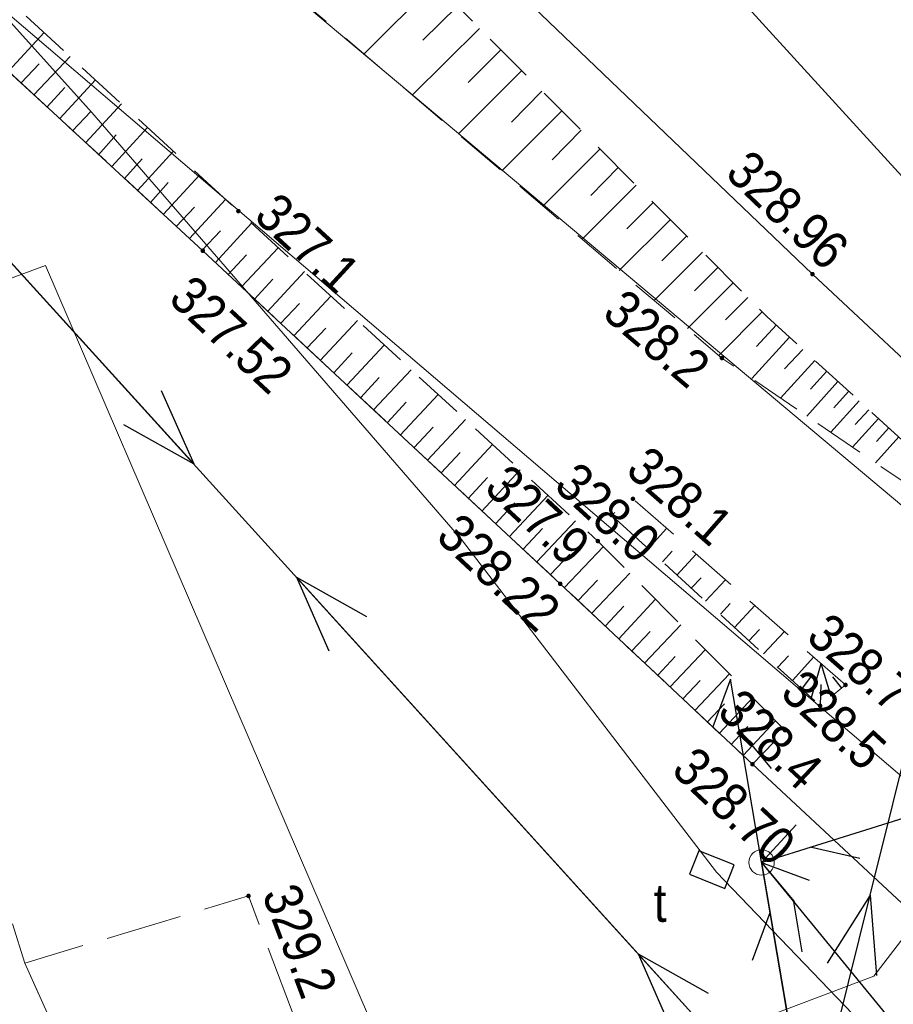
# Model space of a CAD drawing. Header units: metres. Extents: x 7423100 to 7431699, y 5527887 to 5533362.
# Tile 99 of 114: x 7428346 to 7428364, y 5529904 to 5529924. Entities that reach past the tile are written whole.
import ezdxf

# ---------------------------------------------------------------- set-up
doc = ezdxf.new("R2010")
doc.units = ezdxf.units.M
doc.header["$MEASUREMENT"] = 0
for name, pattern in [('1.0_0.5', [1.5, 1, -0.5]), ('1.5_0.5', [2, 1.5, -0.5]), ('219-500', [0]), ('suep_nn_500', [0]), ('sutp_500', [0])]:
    doc.linetypes.add(name, pattern=pattern)
doc.layers.get('0').update_dxf_attribs({"color": 2, "linetype": 'CONTINUOUS', "lineweight": 5})
for name, color, linetype in [('000 Inne (niezydentyfikowane)', 7, 'CONTINUOUS'), ('217-kontur klasyfikacyjny', 7, 'CONTINUOUS'), ('218-kontur użytku gruntowego', 7, 'CONTINUOUS'), ('219-działka ewidencyjna', 7, 'CONTINUOUS'), ('obszar utwardzony', 7, 'CONTINUOUS'), ('ogrodzenie trwałe', 7, 'CONTINUOUS'), ('pikieta naturalna', 7, 'CONTINUOUS'), ('pikieta naturalna-Atr2', 7, 'CONTINUOUS'), ('pikieta sztuczna', 7, 'CONTINUOUS'), ('pikieta sztuczna-Atr2', 7, 'CONTINUOUS'), ('przewód elektroenergetyczny niskiego napięcia', 7, 'CONTINUOUS'), ('przewód gazowy', 7, 'CONTINUOUS'), ('przewód telekomunikacyjny napowietrzny', 7, 'CONTINUOUS'), ('przewód telekomunikacyjny podziemny', 7, 'CONTINUOUS'), ('przewód wodociągowy', 7, 'CONTINUOUS'), ('skarpa nieumocniona', 7, 'CONTINUOUS'), ('słup przewodów napowietrznych', 7, 'CONTINUOUS'), ('właz do komory lub kanału - prostokątny', 7, 'CONTINUOUS'), ('właz do komory lub kanału - prostokątny-Atr17', 7, 'CONTINUOUS')]:
    doc.layers.add(name, color=color, linetype=linetype)
doc.styles.get("Standard").update_dxf_attribs({"font": 'Working1250.shx', "width": 0.75})
doc.linetypes.add('902-500', pattern='A,3.75,0,[1,ksztalty.shx,S=0.5,R=0,X=0,Y=0],3.75', length=7.5)

# ---------------------------------------------------------------- blocks, each defined once
blk = doc.blocks.new('SUTP')
at = {"color": 0, "linetype": 'Continuous'}
for p, q in [((0, 0), (0.866, 0.5)), ((9.232, 0), (8.366, 0.5)), ((0, 0), (9.232, 0)), ((1.866, -0.5), (1, 0)), ((7.366, -0.5), (8.232, 0))]:
    blk.add_line(p, q, dxfattribs=at)
blk = doc.blocks.new('SUPWP')
at = {"color": 0, "linetype": 'Continuous'}
blk.add_lwpolyline([(-0.375, -0.25), (0.375, -0.25), (0.375, 0.25), (-0.375, 0.25)], close=True, dxfattribs=at)
blk = doc.blocks.new('PW01')
at = {"linetype": 'Continuous', "lineweight": 13}
h = blk.add_hatch(color=0, dxfattribs=at)
edge = h.paths.add_edge_path()
edge.add_arc((0, 0), 0.045, 0, 360)
blk = doc.blocks.new('US15')
at = {"color": 0, "linetype": 'Continuous', "lineweight": 13}
blk.add_circle((0, 0), 0.25, dxfattribs=at)
blk = doc.blocks.new('SUEP1')
at = {"color": 0, "linetype": 'Continuous'}
for p, q in [((5, 0), (3.5, 0.5)), ((15, 0), (13.5, 0.5)), ((0, 0), (5, 0)), ((5, 0), (3.5, -0.5)), ((5, 0), (15, 0)), ((15, 0), (13.5, -0.5))]:
    blk.add_line(p, q, dxfattribs=at)

msp = doc.modelspace()

# ---------------------------------------------------------------- linework, layer by layer
at = {"layer": '000 Inne (niezydentyfikowane)', "color": 7, "linetype": 'Continuous', "lineweight": 25, "flags": 128}
for points in [[(7428354.53, 5529924.39), (7428353.14, 5529923)], [(7428354.98, 5529923.94), (7428354.3, 5529923.27)], [(7428346.15, 5529922.66), (7428346.85, 5529923.42)], [(7428355.41, 5529923.5), (7428354.09, 5529922.19)], [(7428355.83, 5529923.08), (7428355.19, 5529922.44)], [(7428346.4, 5529922.43), (7428346.75, 5529922.81)], [(7428346.65, 5529922.2), (7428347.36, 5529922.95)], [(7428356.24, 5529922.67), (7428355, 5529921.43)], [(7428347.16, 5529921.73), (7428347.86, 5529922.49)], [(7428346.91, 5529921.96), (7428347.26, 5529922.34)], [(7428356.64, 5529922.27), (7428356.04, 5529921.66)], [(7428347.67, 5529921.26), (7428348.37, 5529922.02)], [(7428347.41, 5529921.49), (7428347.77, 5529921.87)], [(7428357.03, 5529921.88), (7428355.85, 5529920.7)], [(7428347.92, 5529921.02), (7428348.27, 5529921.41)], [(7428348.18, 5529920.79), (7428348.88, 5529921.55)], [(7428357.41, 5529921.5), (7428356.84, 5529920.92)], [(7428348.69, 5529920.32), (7428349.39, 5529921.08)], [(7428357.78, 5529921.13), (7428356.66, 5529920.01)], [(7428348.43, 5529920.55), (7428348.78, 5529920.94)], [(7428358.14, 5529920.77), (7428357.6, 5529920.22)], [(7428348.94, 5529920.08), (7428349.29, 5529920.47)], [(7428349.2, 5529919.85), (7428349.9, 5529920.61)], [(7428358.49, 5529920.42), (7428357.43, 5529919.36)], [(7428349.71, 5529919.37), (7428350.42, 5529920.14)], [(7428358.83, 5529920.08), (7428358.31, 5529919.56)], [(7428349.45, 5529919.61), (7428349.81, 5529919.99)], [(7428350.22, 5529918.9), (7428350.93, 5529919.67)], [(7428359.16, 5529919.74), (7428358.16, 5529918.74)], [(7428349.96, 5529919.14), (7428350.32, 5529919.52)], [(7428359.48, 5529919.42), (7428359, 5529918.93)], [(7428350.73, 5529918.42), (7428351.45, 5529919.19)], [(7428359.8, 5529919.1), (7428358.85, 5529918.15)], [(7428350.47, 5529918.66), (7428350.83, 5529919.05)], [(7428351.25, 5529917.94), (7428351.97, 5529918.72)], [(7428360.1, 5529918.8), (7428359.64, 5529918.34)], [(7428350.99, 5529918.18), (7428351.35, 5529918.57)], [(7428360.4, 5529918.5), (7428359.5, 5529917.6)], [(7428351.76, 5529917.46), (7428352.49, 5529918.24)], [(7428360.69, 5529918.21), (7428360.25, 5529917.77)], [(7428351.5, 5529917.7), (7428351.87, 5529918.09)], [(7428360.97, 5529917.93), (7428360.12, 5529917.07)], [(7428352.28, 5529916.97), (7428353.01, 5529917.76)], [(7428352.02, 5529917.22), (7428352.39, 5529917.61)], [(7428361.25, 5529917.67), (7428360.86, 5529917.25)], [(7428361.51, 5529917.43), (7428360.77, 5529916.62)], [(7428352.81, 5529916.49), (7428353.54, 5529917.27)], [(7428361.77, 5529917.19), (7428361.41, 5529916.81)], [(7428352.55, 5529916.73), (7428352.91, 5529917.12)], [(7428362.01, 5529916.97), (7428361.33, 5529916.23)], [(7428353.33, 5529916), (7428354.07, 5529916.79)], [(7428362.24, 5529916.76), (7428361.92, 5529916.41)], [(7428353.07, 5529916.24), (7428353.44, 5529916.64)], [(7428362.46, 5529916.56), (7428361.85, 5529915.88)], [(7428353.86, 5529915.51), (7428354.6, 5529916.3)], [(7428362.88, 5529916.18), (7428362.32, 5529915.56)], [(7428362.67, 5529916.36), (7428362.38, 5529916.04)], [(7428353.6, 5529915.75), (7428353.97, 5529916.15)], [(7428363.07, 5529916), (7428362.8, 5529915.71)], [(7428354.39, 5529915.01), (7428355.14, 5529915.81)], [(7428363.26, 5529915.83), (7428362.75, 5529915.27)], [(7428354.13, 5529915.26), (7428354.5, 5529915.66)], [(7428363.46, 5529915.65), (7428363.22, 5529915.38)], [(7428363.66, 5529915.47), (7428363.2, 5529914.96)], [(7428354.92, 5529914.51), (7428355.67, 5529915.32)], [(7428354.66, 5529914.76), (7428355.03, 5529915.16)], [(7428355.19, 5529914.26), (7428355.57, 5529914.67)], [(7428355.46, 5529914.01), (7428356.21, 5529914.82)], [(7428356, 5529913.51), (7428356.76, 5529914.32)], [(7428355.73, 5529913.76), (7428356.11, 5529914.17)], [(7428356.27, 5529913.26), (7428356.65, 5529913.67)], [(7428356.54, 5529913.01), (7428357.3, 5529913.82)], [(7428358.73, 5529913.27), (7428359.09, 5529913.67)], [(7428357.08, 5529912.5), (7428357.85, 5529913.31)], [(7428356.81, 5529912.76), (7428357.19, 5529913.16)], [(7428359.01, 5529913.01), (7428359.2, 5529913.22)], [(7428359.29, 5529912.75), (7428359.67, 5529913.16)], [(7428357.62, 5529912), (7428358.37, 5529912.79)], [(7428359.58, 5529912.5), (7428359.77, 5529912.7)], [(7428357.35, 5529912.25), (7428357.73, 5529912.65)], [(7428359.86, 5529912.24), (7428360.25, 5529912.66)], [(7428357.89, 5529911.75), (7428358.25, 5529912.14)], [(7428358.15, 5529911.5), (7428358.87, 5529912.27)], [(7428360.15, 5529911.98), (7428360.34, 5529912.19)], [(7428360.43, 5529911.72), (7428360.83, 5529912.15)], [(7428358.66, 5529911.02), (7428359.37, 5529911.77)], [(7428358.41, 5529911.26), (7428358.77, 5529911.64)], [(7428360.71, 5529911.46), (7428360.92, 5529911.68)], [(7428361, 5529911.2), (7428361.41, 5529911.64)], [(7428358.92, 5529910.78), (7428359.26, 5529911.15)], [(7428359.16, 5529910.55), (7428359.85, 5529911.28)], [(7428361.28, 5529910.94), (7428361.49, 5529911.16)], [(7428361.57, 5529910.68), (7428361.99, 5529911.14)], [(7428361.94, 5529910.34), (7428362.13, 5529911.01)], [(7428362.33, 5529910.36), (7428362.13, 5529911.01)], [(7428359.65, 5529910.09), (7428360.33, 5529910.81)], [(7428361.75, 5529910.51), (7428361.94, 5529910.76)], [(7428359.41, 5529910.32), (7428359.75, 5529910.68)], [(7428362.12, 5529910.19), (7428362.13, 5529910.6)], [(7428362.54, 5529910.53), (7428362.36, 5529910.75)], [(7428359.89, 5529909.86), (7428360.23, 5529910.22)], [(7428360.13, 5529909.64), (7428360.79, 5529910.34)], [(7428360.6, 5529909.2), (7428361.24, 5529909.89)], [(7428360.36, 5529909.42), (7428360.69, 5529909.77)]]:
    msp.add_lwpolyline(points, dxfattribs=at)
at = {"layer": '217-kontur klasyfikacyjny', "color": 92, "linetype": 'Continuous', "lineweight": 18, "flags": 128}
for points in [[(7428369.5, 5529903.85), (7428338.29, 5529930.5)], [(7428347.51, 5529927.73), (7428373.25, 5529906.12)], [(7428325.45, 5529910.92), (7428346.88, 5529918.84)], [(7428346.88, 5529918.84), (7428356.1, 5529897.4)]]:
    msp.add_lwpolyline(points, dxfattribs=at)
at = {"layer": '218-kontur użytku gruntowego', "color": 3, "linetype": 'Continuous', "lineweight": 18, "flags": 128}
for points in [[(7428338.29, 5529930.5), (7428369.5, 5529903.85)], [(7428369.5, 5529903.85), (7428338.29, 5529930.5)], [(7428373.25, 5529906.12), (7428347.51, 5529927.73)], [(7428347.51, 5529927.73), (7428373.25, 5529906.12)], [(7428325.45, 5529910.92), (7428346.88, 5529918.84)], [(7428346.88, 5529918.84), (7428325.45, 5529910.92)], [(7428346.88, 5529918.84), (7428356.1, 5529897.4)], [(7428356.1, 5529897.4), (7428346.88, 5529918.84)]]:
    msp.add_lwpolyline(points, dxfattribs=at)
at = {"layer": '219-działka ewidencyjna', "color": 7, "linetype": '219-500', "lineweight": 18, "flags": 128}
for points in [[(7428369.5, 5529903.85), (7428338.29, 5529930.5)], [(7428373.25, 5529906.12), (7428347.51, 5529927.73)]]:
    msp.add_lwpolyline(points, dxfattribs=at)
at = {"layer": 'obszar utwardzony', "color": 7, "linetype": '1.5_0.5', "lineweight": 18, "flags": 128}
for points in [[(7428339.58, 5529901.09), (7428339.77, 5529900.5), (7428341.48, 5529900.96), (7428341.44, 5529902.84), (7428345.15, 5529903.95), (7428346.33, 5529903.36), (7428348.81, 5529896.49), (7428349.95, 5529897.41), (7428346.47, 5529905.12), (7428345.76, 5529907.38), (7428344.3, 5529906.9), (7428344.96, 5529904.97), (7428340.11, 5529903.32), (7428340.33, 5529902.47), (7428340.65, 5529901.4)], [(7428346.47, 5529905.12), (7428349.95, 5529897.41), (7428353.73, 5529898.88), (7428350.87, 5529906.44)]]:
    msp.add_lwpolyline(points, close=True, dxfattribs=at)
at = {"layer": 'ogrodzenie trwałe', "color": 7, "linetype": '902-500', "lineweight": 35, "flags": 128}
for points in [[(7428341.83, 5529940.55), (7428345.97, 5529934.44), (7428350.37, 5529929.77), (7428361.96, 5529918.67), (7428367.77, 5529913.24)], [(7428349.97, 5529919.13), (7428343.21, 5529925.38), (7428337.84, 5529930.31), (7428328.42, 5529924.12), (7428320.39, 5529919), (7428324.12, 5529912.98), (7428328.79, 5529905.48), (7428333.39, 5529898.01), (7428337.63, 5529891.18)], [(7428353.68, 5529898.77), (7428356.09, 5529897.89), (7428367.88, 5529902.42), (7428360.78, 5529909.03), (7428357, 5529912.58), (7428349.97, 5529919.13)]]:
    msp.add_lwpolyline(points, dxfattribs=at)
at = {"layer": 'przewód elektroenergetyczny niskiego napięcia', "color": 1, "linetype": 'suep_nn_500', "lineweight": 18, "flags": 128}
for points in [[(7428361.89, 5529901.6), (7428370.15, 5529934.88)], [(7428339.72, 5529926.04), (7428361.89, 5529901.6)], [(7428361.89, 5529901.6), (7428339.72, 5529926.04)]]:
    msp.add_lwpolyline(points, dxfattribs=at)
at = {"layer": 'przewód gazowy', "color": 52, "linetype": 'Continuous', "lineweight": 18, "flags": 128}
msp.add_lwpolyline([(7428299.15, 5529866.25), (7428298.15, 5529871.35), (7428295.66, 5529879.39), (7428317.19, 5529887.49), (7428363.17, 5529904.86), (7428364.61, 5529906.74), (7428370.18, 5529911.57), (7428371.46, 5529912.7), (7428375.16, 5529914.42), (7428376.12, 5529914.76), (7428387.46, 5529920.11), (7428389.45, 5529921.05)], dxfattribs=at)
at = {"layer": 'przewód telekomunikacyjny napowietrzny', "color": 30, "linetype": 'sutp_500', "lineweight": 18, "flags": 128}
for points in [[(7428360.96, 5529907.1), (7428390.67, 5529916.38)], [(7428376.4, 5529888.27), (7428360.96, 5529907.1)], [(7428361.89, 5529901.6), (7428360.96, 5529907.1)]]:
    msp.add_lwpolyline(points, dxfattribs=at)
at = {"layer": 'przewód telekomunikacyjny podziemny', "color": 30, "linetype": 'Continuous', "lineweight": 18, "flags": 128}
for points in [[(7428333.29, 5529944.38), (7428339.97, 5529936.24), (7428341.46, 5529928.88), (7428347.79, 5529921.85), (7428355.06, 5529913.45), (7428360.07, 5529906.91)], [(7428360.07, 5529906.91), (7428370.79, 5529895.74), (7428376.87, 5529887.77), (7428387.46, 5529886.72), (7428400.89, 5529872.91), (7428415.02, 5529858.59), (7428430.08, 5529842.73), (7428416.84, 5529819.98), (7428420.84, 5529810.88)]]:
    msp.add_lwpolyline(points, dxfattribs=at)
at = {"layer": 'przewód wodociągowy', "color": 5, "linetype": 'Continuous', "lineweight": 18, "flags": 128}
msp.add_lwpolyline([(7428376.16, 5529905.58), (7428372.29, 5529910.48), (7428368.24, 5529915.64), (7428358.92, 5529925.86), (7428351.03, 5529933.89), (7428347.83, 5529941.87)], dxfattribs=at)
at = {"layer": 'skarpa nieumocniona', "color": 7, "linetype": '1.0_0.5', "lineweight": 18, "flags": 128}
for points in [[(7428367.19, 5529912.24), (7428361.06, 5529917.84), (7428349.75, 5529929.18), (7428345.97, 5529934.44), (7428341.83, 5529940.55), (7428338.16, 5529946.02), (7428337.19, 5529947.46), (7428330.89, 5529958.36), (7428330.81, 5529966.29), (7428327.18, 5529961.96), (7428332.74, 5529945.74), (7428339.52, 5529936.54), (7428348.06, 5529927.32), (7428360.18, 5529917.02)], [(7428367.19, 5529912.24), (7428361.06, 5529917.84), (7428349.75, 5529929.18), (7428345.97, 5529934.44), (7428341.83, 5529940.55), (7428338.16, 5529946.02), (7428337.19, 5529947.46), (7428330.89, 5529958.36), (7428330.81, 5529966.29), (7428327.18, 5529961.96), (7428332.74, 5529945.74), (7428339.52, 5529936.54), (7428348.06, 5529927.32), (7428360.18, 5529917.02)], [(7428361.42, 5529909.7), (7428357.74, 5529913.42), (7428350.67, 5529919.91), (7428343.79, 5529926.23), (7428338.77, 5529930.96), (7428335.03, 5529934.46), (7428330.15, 5529941.95), (7428326.65, 5529947.62), (7428329.44, 5529941.34), (7428334.25, 5529933.96), (7428337.84, 5529930.31), (7428343.21, 5529925.38), (7428349.97, 5529919.13), (7428357, 5529912.58), (7428360.78, 5529909.03)], [(7428361.42, 5529909.7), (7428357.74, 5529913.42), (7428350.67, 5529919.91), (7428343.79, 5529926.23), (7428338.77, 5529930.96), (7428335.03, 5529934.46), (7428330.15, 5529941.95), (7428326.65, 5529947.62), (7428329.44, 5529941.34), (7428334.25, 5529933.96), (7428337.84, 5529930.31), (7428343.21, 5529925.38), (7428349.97, 5529919.13), (7428357, 5529912.58), (7428360.78, 5529909.03)], [(7428362.61, 5529910.59), (7428358.43, 5529914.25), (7428358.01, 5529913.93), (7428362.11, 5529910.18)], [(7428362.61, 5529910.59), (7428358.43, 5529914.25), (7428358.01, 5529913.93), (7428362.11, 5529910.18)]]:
    msp.add_lwpolyline(points, close=True, dxfattribs=at)

# ---------------------------------------------------------------- block references
at = {"layer": 'pikieta naturalna', "color": 7, "linetype": 'Continuous', "lineweight": 13}
for p in [(7428350.67, 5529919.91), (7428360.18, 5529917.02), (7428358.43, 5529914.25), (7428358.01, 5529913.93), (7428357.74, 5529913.42), (7428362.61, 5529910.59), (7428362.11, 5529910.18), (7428361.42, 5529909.7), (7428350.87, 5529906.44)]:
    msp.add_blockref('PW01', p, dxfattribs=at)
at = {"layer": 'pikieta sztuczna', "color": 7, "linetype": 'Continuous', "lineweight": 13}
for p in [(7428349.97, 5529919.13), (7428361.96, 5529918.67), (7428357, 5529912.58), (7428360.78, 5529909.03)]:
    msp.add_blockref('PW01', p, dxfattribs=at)
at = {"layer": 'przewód elektroenergetyczny niskiego napięcia', "color": 1, "linetype": 'Continuous', "lineweight": 18}
for p, rotation in [((7428339.72, 5529926.04), 312.212), ((7428361.89, 5529901.6), 76.061), ((7428361.89, 5529901.6), 132.212)]:
    msp.add_blockref('SUEP1', p, dxfattribs=dict(at, rotation=rotation))
at = {"layer": 'przewód telekomunikacyjny napowietrzny', "color": 30, "linetype": 'Continuous', "lineweight": 18}
for p, rotation in [((7428361.89, 5529901.6), 99.597), ((7428360.96, 5529907.1), 17.346), ((7428360.96, 5529907.1), 309.351), ((7428360.96, 5529907.1), 279.597)]:
    msp.add_blockref('SUTP', p, dxfattribs=dict(at, rotation=rotation))
at = {"layer": 'słup przewodów napowietrznych', "color": 7, "linetype": 'Continuous', "lineweight": 18}
msp.add_blockref('US15', (7428360.96, 5529907.1), dxfattribs=at)
at = {"layer": 'właz do komory lub kanału - prostokątny', "color": 7, "linetype": 'Continuous', "lineweight": 18, "rotation": 338.422}
msp.add_blockref('SUPWP', (7428359.98, 5529906.96), dxfattribs=at)

# ---------------------------------------------------------------- texts
at = {"layer": 'pikieta naturalna-Atr2', "color": 7, "width": 0.9}
for s, rotation, p in [('327.1', 317.449, (7428350.95, 5529919.77)), ('328.2', 319.641, (7428357.8, 5529917.85)), ('328.1', 318.794, (7428358.26, 5529914.77)), ('327.9', 317.024, (7428355.48, 5529914.43)), ('328.0', 317.553, (7428356.85, 5529914.47)), ('328.7', 318.794, (7428361.81, 5529911.49)), ('328.5', 317.553, (7428361.3, 5529910.39)), ('328.4', 316.797, (7428360.06, 5529910.02)), ('329.2', 290.722, (7428351.13, 5529906.48))]:
    msp.add_text(s, height=0.75, rotation=rotation, dxfattribs=at).set_placement(p)
at = {"layer": 'pikieta sztuczna-Atr2', "color": 7, "width": 0.9}
for s, rotation, p in [('328.96', 316.237, (7428360.22, 5529920.62)), ('327.52', 317.024, (7428349.27, 5529918.15)), ('328.22', 317.024, (7428354.53, 5529913.47)), ('328.70', 316.797, (7428359.16, 5529908.88))]:
    msp.add_text(s, height=0.75, rotation=rotation, dxfattribs=at).set_placement(p)
at = {"layer": 'właz do komory lub kanału - prostokątny-Atr17', "color": 7, "width": 0.9}
msp.add_text('t', height=0.75, dxfattribs=at).set_placement((7428358.84, 5529905.93))

doc.saveas('drawing.dxf')
